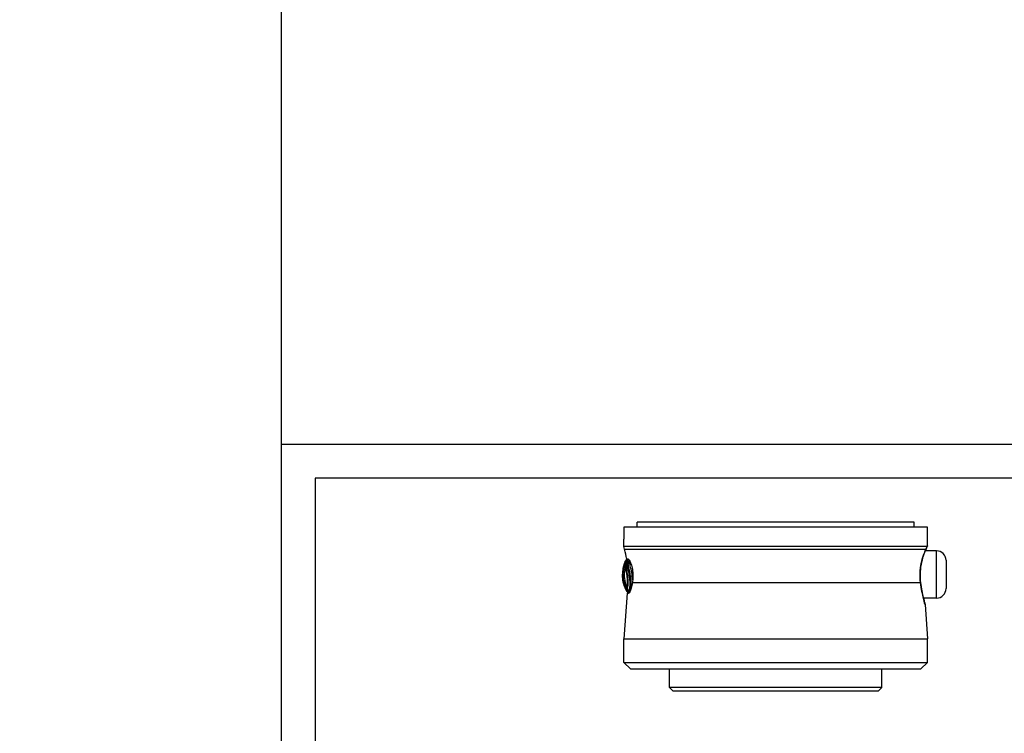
# Model space of a CAD drawing. Header units: millimetres. Extents: x 0 to 5219, y 0 to 2970.
# Tile 190 of 233: x 4127 to 4419, y 211 to 423. Entities that reach past the tile are written whole.
import ezdxf
from ezdxf.enums import TextEntityAlignment as Align

# ---------------------------------------------------------------- set-up
doc = ezdxf.new("R2010")
doc.units = ezdxf.units.MM
doc.header["$LTSCALE"] = 0.2
doc.layers.add('05_Section Line', color=3, linetype='Continuous')
doc.styles.add('Rainbow-2.5 Style', font='malgunsl.ttf')
doc.styles.add('Rainbow-5.0 Style', font='malgunsl.ttf')

# ---------------------------------------------------------------- blocks, each defined once
blk = doc.blocks.new('A$C869fea471123')
blk.add_lwpolyline([(0, 594), (841, 594), (841, 0), (0, 0)], close=True)
at = {"linetype": 'Continuous', "style": 'Rainbow-5.0 Style'}
for tag, p in [('PART_NAME', (743.885, 109.38)), ('DRAWING_NO', (729.868, 91.859)), ('REV', (803.455, 91.859)), ('제도', (768.414, 74.199)), ('DATE_1', (803.455, 74.199)), ('SCALE', (680.81, 69.082)), ('MATERIAL', (722.86, 69.082)), ('검도', (768.414, 60.182)), ('DATE_2', (803.455, 60.182)), ('승인', (768.414, 46.165)), ('DATE_3', (803.455, 46.165)), ('REFERENCE', (722.86, 41.049)), ('PAGE', (768.414, 32.288))]:
    blk.add_attdef(tag, text='', height=5.006, dxfattribs=at).set_placement(p, align=Align.MIDDLE_CENTER)
blk = doc.blocks.new('A$C7e42e72b')
for p, q in [((41.1, 50), (-41.1, 50)), ((-41.1, 48.5), (-41.1, 50)), ((41.1, 48.5), (41.1, 50)), ((-45, 48.5), (-45, 45.5)), ((45, 48.5), (-45, 48.5)), ((45, 42.95), (45, 48.5)), ((-45, 42.76), (-45, 45)), ((44.9, 42.76), (-45, 42.76)), ((-44.78, 41.95), (-45, 42.76)), ((-44.78, 41.95), (44.53, 41.95)), ((44.33, 41.5), (44.33, 41.5)), ((47.7, 41.5), (44.35, 41.5)), ((47.7, 27.5), (47.7, 41.5)), ((-43.73, 39.05), (-44.16, 39.05)), ((-43.81, 38.92), (-43.56, 38.92)), ((50.5, 38.7), (50.5, 30.3)), ((-42.48, 32.09), (42.93, 32.09)), ((-44.05, 28.95), (-45, 15.42)), ((-44.05, 28.95), (-43.62, 28.95)), ((43.79, 27.5), (43.79, 27.5)), ((47.7, 27.5), (43.81, 27.5)), ((44.29, 25.57), (45, 15.42)), ((-45, 15.42), (45, 15.42)), ((-45, 8.44), (-45, 15.42)), ((45, 8.44), (45, 15.42)), ((-45, 8.44), (45, 8.44)), ((-43.06, 6.5), (-45, 8.44)), ((-43.06, 6.5), (43.06, 6.5)), ((-31.5, 1), (-31.5, 6.5)), ((31.5, 1), (31.5, 6.5)), ((43.06, 6.5), (45, 8.44)), ((31.5, 1), (-31.5, 1)), ((-30.5, 0), (-31.5, 1)), ((-30.5, 0), (30.5, 0)), ((30.5, 0), (31.5, 1))]:
    blk.add_line(p, q)
for centre, radius, start, end in [((-73.76, 34.19), 30, 9.3302, 15), ((47.7, 38.7), 2.8, 0, 90), ((47.7, 30.3), 2.8, 270, 0)]:
    blk.add_arc(centre, radius, start, end)
for centre, major_axis, ratio, start_param, end_param in [((43.57, 42.21), (0.913, -0.408), 0.834776, 6.093501, 6.09388), ((43.57, 42.21), (0.913, -0.408), 0.834776, 0.000045, 0.186999), ((-45.3, 37.47), (-0.356, 0.199), 0.831402, 2.663698, 3.987093), ((-44.76, 37.42), (-0.421, 0.123), 0.70504, 2.378722, 3.696013), ((-45.25, 32.29), (0.68, 4.86), 0.118536, 6.11033, 6.189694), ((41.95, 32.02), (0.992, 0.129), 0.272992, 6.072165, 6.283186), ((41.95, 32.02), (0.992, 0.129), 0.272992, 0.000001, 0.000029), ((-44.96, 30.49), (0.089, 0.344), 0.999999, 4.712389, 6.036621), ((-44.49, 30.49), (-0.283, -0.228), 0.976663, 2.222442, 3.54912), ((-3.16, 28.87), (-41.46, 1.52), 0.006101, 6.130261, 6.161035), ((-33.57, 31.74), (11.08, -4.56), 0.720783, 3.806084, 3.905991), ((-33.08, 31.85), (-11.32, 4.32), 0.717713, 0.634987, 0.736919)]:
    blk.add_ellipse(centre, major_axis=major_axis, ratio=ratio, start_param=start_param, end_param=end_param)
for points, knots in [([(-45, 45.5), (-45, 45.44), (-45, 45.37), (-45, 45.25), (-45, 45.19), (-45, 45.1), (-45, 45.06), (-45, 45.01), (-45, 45), (-45, 45)], [-0.15067601, -0.15067601, -0.15067601, -0.15067601, -0.13184151, -0.13184151, -0.11300701, -0.11300701, -0.09417251, -0.09417251, -0.075338, -0.075338, -0.075338, -0.075338]), ([(42.93, 32.09), (42.68, 33.97), (42.78, 36.04), (43.15, 37.8), (43.52, 39.56), (44.1, 41), (44.53, 41.95)], [0, 0, 0, 0, 0.5, 0.5, 0.5, 1, 1, 1, 1]), ([(44.48, 41.8), (44.27, 41.32), (44.01, 40.69), (43.51, 39.22), (43.27, 38.36), (42.93, 36.55), (42.83, 35.59), (42.8, 33.8), (42.84, 32.95), (42.94, 32.15)], [0, 0, 0, 0, 0.299558, 0.299558, 0.604678, 0.604678, 0.889502, 0.889502, 1.141224, 1.141224, 1.141224, 1.141224]), ([(44.9, 42.76), (44.95, 42.76), (44.98, 42.88), (44.99, 42.92), (45, 42.94), (45, 42.95), (45, 42.95)], [0.0001826, 0.0001826, 0.0001826, 0.0001826, 0.3374037, 0.3374037, 0.3374037, 0.5000025, 0.5000025, 0.5000025, 0.5000025]), ([(-44.62, 38.46), (-44.66, 38.36), (-44.7, 38.26), (-44.73, 38.16), (-44.78, 38.02), (-44.83, 37.89), (-44.88, 37.75), (-44.9, 37.69), (-44.92, 37.63), (-44.94, 37.56)], [-1.0896743, -1.0896743, -1.0896743, -1.0896743, -0.7634499, -0.7634499, -0.7634499, -0.3184296, -0.3184296, -0.3184296, -0.1133023, -0.1133023, -0.1133023, -0.1133023]), ([(-44.31, 38.47), (-44.42, 38.46), (-44.49, 38.46), (-44.59, 38.46), (-44.62, 38.46), (-44.62, 38.46)], [35.720723, 35.720723, 35.720723, 35.720723, 38.259702, 38.259702, 40.798705, 40.798705, 40.798705, 40.798705]), ([(-44.42, 38.69), (-44.42, 38.69), (-44.4, 38.69), (-44.36, 38.69), (-44.31, 38.69), (-44.24, 38.69), (-44.15, 38.69), (-44.15, 38.69), (-44.15, 38.69), (-44.15, 38.69), (-44.06, 38.69), (-43.94, 38.75), (-43.83, 38.62), (-43.83, 38.62), (-43.83, 38.62), (-43.83, 38.62), (-43.78, 38.55), (-43.75, 38.43), (-43.72, 38.27), (-43.69, 38.1), (-43.68, 37.9), (-43.68, 37.64)], [27.547428, 27.547428, 27.547428, 27.547428, 29.915632, 29.915632, 29.915632, 32.28311, 32.28311, 32.28311, 32.293424, 32.293424, 32.293424, 34.650769, 34.650769, 34.650769, 34.666423, 34.666423, 34.666423, 35.852922, 35.852922, 35.852922, 37.038768, 37.038768, 37.038768, 37.038768]), ([(-44.03, 38.39), (-44.04, 38.4), (-44.04, 38.4), (-44.05, 38.41), (-44.09, 38.45), (-44.13, 38.47), (-44.17, 38.47), (-44.22, 38.48), (-44.27, 38.47), (-44.31, 38.47)], [33.655801, 33.655801, 33.655801, 33.655801, 33.760716, 33.760716, 33.760716, 34.688162, 34.688162, 34.688162, 35.7207, 35.7207, 35.7207, 35.7207]), ([(-43.88, 37.48), (-43.88, 37.51), (-43.88, 37.54), (-43.88, 37.61), (-43.88, 37.65), (-43.89, 37.73), (-43.89, 37.78), (-43.9, 37.87), (-43.9, 37.91), (-43.91, 37.98), (-43.92, 38.02), (-43.95, 38.19), (-43.98, 38.33), (-44.03, 38.39)], [0, 0, 0, 0, 0.0146911, 0.0146911, 0.0270405, 0.0270405, 0.0580232, 0.0580232, 0.077436, 0.077436, 0.1037284, 0.1037284, 0.1923821, 0.1923821, 0.1923821, 0.1923821]), ([(-43.54, 38.93), (-43.57, 38.92), (-43.61, 38.91), (-43.74, 38.92), (-43.89, 38.92), (-43.92, 38.92), (-43.92, 38.92)], [-88.15419, -88.15419, -88.15419, -88.15419, -87.395054, -87.395054, -85.022055, -82.649057, -82.649057, -82.649057, -82.649057]), ([(-43.73, 39.05), (-43.67, 39.05), (-43.61, 39.01), (-43.45, 38.83), (-43.34, 38.67), (-43.08, 38.15), (-42.9, 37.73), (-42.6, 36.73), (-42.48, 36.16), (-42.33, 34.98), (-42.29, 34.4), (-42.32, 33.22), (-42.38, 32.64), (-42.48, 32.09)], [-1.008807, -1.008807, -1.008807, -1.008807, -0.894314, -0.894314, -0.757357, -0.757357, -0.553933, -0.553933, -0.356896, -0.356896, -0.180196, -0.180196, -0.002003, -0.002003, -0.002003, -0.002003]), ([(-45.06, 37.16), (-45.22, 36.58), (-45.34, 36.01), (-45.4, 35.45), (-45.58, 33.99), (-45.44, 32.6), (-44.97, 31.26), (-44.92, 31.11), (-44.86, 30.95), (-44.79, 30.8)], [0.073579, 0.073579, 0.073579, 0.073579, 1.773456, 1.773456, 1.773456, 6.187837, 6.187837, 6.187837, 6.697304, 6.697304, 6.697304, 6.697304]), ([(-44.49, 30.81), (-44.69, 31.29), (-44.84, 31.79), (-44.96, 32.28), (-45.08, 32.85), (-45.16, 33.43), (-45.17, 34.02), (-45.2, 34.84), (-45.11, 35.67), (-44.92, 36.53), (-44.87, 36.74), (-44.82, 36.96), (-44.75, 37.17)], [1.942734, 1.942734, 1.942734, 1.942734, 3.510907, 3.510907, 3.510907, 5.294969, 5.294969, 5.294969, 7.771433, 7.771433, 7.771433, 8.384461, 8.384461, 8.384461, 8.384461]), ([(-45.06, 37.16), (-45.06, 37.16), (-45.05, 37.16), (-45.02, 37.16), (-45, 37.16), (-44.97, 37.16), (-44.92, 37.17), (-44.88, 37.17), (-44.82, 37.17), (-44.75, 37.17)], [0, 0, 0, 0, 1.709554, 1.709554, 1.709554, 3.419104, 3.419104, 3.419104, 5.066451, 5.066451, 5.066451, 5.066451]), ([(-44.94, 37.56), (-44.94, 37.57), (-44.91, 37.56), (-44.84, 37.57), (-44.81, 37.57), (-44.73, 37.57), (-44.68, 37.58), (-44.63, 37.58)], [-0.4980541, -0.4980541, -0.4980541, -0.4980541, -0.2482966, -0.2482966, -0.1249533, -0.1249533, -0.0001115, -0.0001115, -0.0001115, -0.0001115]), ([(-44.48, 37.06), (-44.54, 36.86), (-44.59, 36.66), (-44.63, 36.45), (-44.81, 35.63), (-44.9, 34.8), (-44.87, 33.97), (-44.87, 33.95), (-44.87, 33.94), (-44.87, 33.93), (-44.83, 33.08), (-44.68, 32.24), (-44.4, 31.44), (-44.35, 31.26), (-44.28, 31.09), (-44.21, 30.92)], [-8.25646, -8.25646, -8.25646, -8.25646, -7.624618, -7.624618, -7.624618, -5.1247, -5.1247, -5.1247, -5.082989, -5.082989, -5.082989, -2.541442, -2.541442, -2.541442, -1.992945, -1.992945, -1.992945, -1.992945]), ([(-44.75, 37.17), (-44.75, 37.17), (-44.75, 37.17), (-44.68, 37.17), (-44.6, 37.19), (-44.52, 37.12)], [5.066455, 5.066455, 5.066455, 5.066455, 5.128657, 5.128657, 6.83821, 6.83821, 6.83821, 6.83821]), ([(-44.63, 37.58), (-44.62, 37.58), (-44.61, 37.58), (-44.6, 37.58), (-44.59, 37.58), (-44.59, 37.58), (-44.59, 37.58), (-44.58, 37.58), (-44.56, 37.58), (-44.55, 37.57), (-44.53, 37.57), (-44.52, 37.57), (-44.5, 37.57), (-44.49, 37.57), (-44.47, 37.56), (-44.45, 37.56), (-44.44, 37.55), (-44.42, 37.54), (-44.41, 37.53), (-44.39, 37.51), (-44.38, 37.49), (-44.36, 37.47)], [4.856578, 4.856578, 4.856578, 4.856578, 5.128657, 5.128657, 5.128657, 5.185049, 5.185049, 5.185049, 5.513346, 5.513346, 5.513346, 5.841966, 5.841966, 5.841966, 6.171736, 6.171736, 6.171736, 6.503514, 6.503514, 6.503514, 6.83821, 6.83821, 6.83821, 6.83821]), ([(-44.48, 37.06), (-44.39, 36.89), (-44.35, 36.46), (-44.33, 35.93), (-44.32, 35.63), (-44.28, 35.3), (-44.24, 34.95), (-44.23, 34.86), (-44.22, 34.76), (-44.21, 34.67)], [7.141582, 7.141582, 7.141582, 7.141582, 9.362054, 9.362054, 9.362054, 10.573628, 10.573628, 10.573628, 10.889931, 10.889931, 10.889931, 10.889931]), ([(-44.36, 37.47), (-44.24, 37.29), (-44.23, 36.72), (-44.18, 36.03), (-44.15, 35.63), (-44.1, 35.16), (-44.03, 34.67), (-43.99, 34.32), (-43.94, 33.97), (-43.9, 33.61), (-43.79, 32.76), (-43.74, 31.95), (-43.81, 31.36), (-43.86, 30.94), (-43.94, 30.65), (-44.03, 30.51)], [6.83821, 6.83821, 6.83821, 6.83821, 9.362067, 9.362067, 9.362067, 10.842339, 10.842339, 10.842339, 11.887217, 11.887217, 11.887217, 14.411544, 14.411544, 14.411544, 16.204654, 16.204654, 16.204654, 16.204654]), ([(-43.54, 29.59), (-43.41, 29.73), (-43.29, 30.15), (-43.14, 31.34), (-43.13, 32.11), (-43.26, 33.36), (-43.33, 33.79), (-43.44, 34.64), (-43.49, 35.05), (-43.64, 35.84), (-43.75, 36.21), (-43.87, 36.9), (-43.89, 37.21), (-43.88, 37.48)], [20.788081, 20.788081, 20.788081, 20.788081, 23.444982, 23.444982, 26.101901, 26.101901, 27.43036, 27.43036, 28.758819, 28.758819, 30.087278, 30.087278, 31.415738, 31.415738, 31.415738, 31.415738]), ([(-43.07, 34.02), (-43.11, 34.37), (-43.16, 34.71), (-43.22, 35.04), (-43.27, 35.37), (-43.34, 35.7), (-43.42, 36.01), (-43.42, 36.01), (-43.43, 36.02), (-43.43, 36.02), (-43.59, 36.64), (-43.71, 37.2), (-43.68, 37.64)], [-41.323422, -41.323422, -41.323422, -41.323422, -40.272392, -40.272392, -40.272392, -39.2015, -39.2015, -39.2015, -39.181422, -39.181422, -39.181422, -37.039421, -37.039421, -37.039421, -37.039421]), ([(-42.48, 34.03), (-42.57, 34.74), (-42.7, 35.45), (-42.87, 36.09), (-43.04, 36.73), (-43.21, 37.31), (-43.19, 37.78)], [-96.425052, -96.425052, -96.425052, -96.425052, -94.283051, -94.283051, -94.283051, -92.14105, -92.14105, -92.14105, -92.14105]), ([(-44.21, 34.67), (-44.18, 34.37), (-44.14, 34.06), (-44.08, 33.56), (-44.06, 33.37), (-44.05, 33.18)], [10.889931, 10.889931, 10.889931, 10.889931, 11.886462, 11.886462, 12.517617, 12.517617, 12.517617, 12.517617]), ([(-44.05, 33.18), (-44, 32.62), (-43.99, 32.1), (-44.07, 31.33), (-44.14, 31.06), (-44.21, 30.92)], [12.517617, 12.517617, 12.517617, 12.517617, 14.410588, 14.410588, 16.122673, 16.122673, 16.122673, 16.122673]), ([(-43.07, 34.02), (-43.07, 34.02), (-43.07, 34.01), (-43.07, 34.01), (-43.02, 33.66), (-42.98, 33.31), (-42.95, 32.97), (-42.89, 32.21), (-42.88, 31.5), (-42.93, 30.92), (-42.93, 30.92), (-42.93, 30.91), (-42.93, 30.91), (-43.01, 30.06), (-43.17, 29.48), (-43.35, 29.36), (-43.35, 29.36), (-43.35, 29.36), (-43.35, 29.36), (-43.44, 29.31), (-43.52, 29.29), (-43.59, 29.29), (-43.66, 29.3), (-43.73, 29.31), (-43.77, 29.3), (-43.82, 29.29), (-43.86, 29.29), (-43.88, 29.29), (-43.91, 29.29), (-43.92, 29.29), (-43.92, 29.29)], [-13.766731, -13.766731, -13.766731, -13.766731, -13.746995, -13.746995, -13.746995, -12.677572, -12.677572, -12.677572, -10.325221, -10.325221, -10.325221, -10.30933, -10.30933, -10.30933, -6.88347, -6.88347, -6.88347, -6.871665, -6.871665, -6.871665, -5.161042, -5.161042, -5.161042, -3.441356, -3.441356, -3.441356, -1.714274, -1.714274, -1.714274, 0, 0, 0, 0]), ([(-42.37, 32.87), (-42.37, 32.9), (-42.39, 33.28), (-42.43, 33.67), (-42.48, 34.03)], [-97.578245, -97.578245, -97.578245, -97.578245, -97.495612, -96.425052, -96.425052, -96.425052, -96.425052]), ([(42.94, 32.15), (43.06, 31.28), (43.2, 30.45), (43.49, 28.91), (43.64, 28.21), (43.92, 27.04), (44.04, 26.57), (44.16, 26.1), (44.2, 25.98), (44.23, 25.86), (44.24, 25.83), (44.25, 25.8), (44.25, 25.79), (44.25, 25.78), (44.25, 25.78), (44.25, 25.78), (44.25, 25.78), (44.25, 25.78)], [0, 0, 0, 0, 0.274315, 0.274315, 0.562905, 0.562905, 0.858069, 0.858069, 1.009002, 1.009002, 1.084664, 1.084664, 1.121817, 1.121817, 1.139947, 1.139947, 1.144153, 1.144153, 1.144153, 1.144153]), ([(-44.31, 30.41), (-44.36, 30.41), (-44.41, 30.41), (-44.49, 30.41), (-44.52, 30.41), (-44.59, 30.4), (-44.62, 30.4), (-44.62, 30.4)], [-0.5003967, -0.5003967, -0.5003967, -0.5003967, -0.3749442, -0.3749442, -0.2498089, -0.2498089, 0, 0, 0, 0]), ([(-44.32, 30.81), (-44.35, 30.81), (-44.38, 30.81), (-44.44, 30.81), (-44.46, 30.81), (-44.49, 30.81)], [0, 0, 0, 0, 0.0569111, 0.0569111, 0.1273668, 0.1273668, 0.1273668, 0.1273668]), ([(-44.21, 30.92), (-44.23, 30.89), (-44.24, 30.87), (-44.26, 30.85), (-44.27, 30.83), (-44.29, 30.82), (-44.3, 30.82), (-44.31, 30.82), (-44.31, 30.81), (-44.32, 30.81)], [16.1226828, 16.1226828, 16.1226828, 16.1226828, 16.4885012, 16.4885012, 16.4885012, 16.8511653, 16.8511653, 16.8511653, 16.9347143, 16.9347143, 16.9347143, 16.9347143]), ([(-44.15, 29.5), (-44.15, 29.5), (-44.14, 29.5), (-44.11, 29.5), (-44.09, 29.5), (-44.05, 29.5), (-44.01, 29.51), (-43.96, 29.51), (-43.9, 29.51), (-43.84, 29.51)], [13.589461, 13.589461, 13.589461, 13.589461, 15.291102, 15.291102, 15.291102, 16.992719, 16.992719, 16.992719, 18.712231, 18.712231, 18.712231, 18.712231]), ([(-44.03, 30.51), (-44.05, 30.48), (-44.06, 30.46), (-44.08, 30.45), (-44.1, 30.43), (-44.11, 30.42), (-44.13, 30.42), (-44.13, 30.41), (-44.13, 30.41), (-44.14, 30.41)], [16.2046565, 16.2046565, 16.2046565, 16.2046565, 16.5350251, 16.5350251, 16.5350251, 16.8635253, 16.8635253, 16.8635253, 16.9347143, 16.9347143, 16.9347143, 16.9347143]), ([(-42.48, 32.09), (-42.58, 31.48), (-42.72, 30.92), (-42.98, 30.02), (-43.13, 29.63), (-43.4, 29.09), (-43.52, 28.96), (-43.62, 28.95), (-43.62, 28.95), (-43.62, 28.95)], [0.1977937, 0.1977937, 0.1977937, 0.1977937, 0.387441, 0.387441, 0.5821596, 0.5821596, 0.7768781, 0.7768781, 0.7818888, 0.7818888, 0.7818888, 0.7818888]), ([(44.29, 25.57), (44.29, 25.57), (44.1, 26.21), (43.54, 28.53), (43.18, 30.19), (42.93, 32.09)], [0.5004744, 0.5004744, 0.5004744, 0.5004744, 0.75, 0.75, 1, 1, 1, 1]), ([(43.81, 27.5), (43.94, 26.96), (44.05, 26.54), (44.17, 26.09), (44.2, 25.97), (44.23, 25.85), (44.24, 25.82), (44.25, 25.8), (44.25, 25.79), (44.25, 25.78), (44.25, 25.78), (44.25, 25.78), (44.25, 25.78), (44.25, 25.78), (44.25, 25.78), (44.25, 25.78), (44.25, 25.78), (44.25, 25.77), (44.25, 25.77), (44.26, 25.77), (44.26, 25.77), (44.26, 25.77), (44.26, 25.76), (44.26, 25.75), (44.26, 25.74), (44.28, 25.68), (44.28, 25.64), (44.29, 25.58), (44.29, 25.58), (44.29, 25.57)], [0.5846416, 0.5846416, 0.5846416, 0.5846416, 0.8613113, 0.8613113, 1.0105651, 1.0105651, 1.0853397, 1.0853397, 1.122054, 1.122054, 1.1399903, 1.1399903, 1.1487767, 1.1487767, 1.1532307, 1.1532307, 1.1549493, 1.1549493, 1.1558139, 1.1558139, 1.1562454, 1.1562454, 1.1571231, 1.1571231, 1.1606312, 1.1606312, 1.174389, 1.174389, 1.1766412, 1.1766412, 1.1766412, 1.1766412])]:
    blk.add_open_spline(points, degree=3, knots=knots)
for points in [[(44.93, 42.77), (44.83, 42.56), (44.67, 42.23), (44.48, 41.8)], [(44.53, 41.95), (44.68, 42.28), (44.8, 42.55), (44.9, 42.76)], [(45, 42.95), (45, 42.95), (45, 42.95), (44.99, 42.93)], [(-44.63, 37.58), (-44.54, 37.88), (-44.43, 38.18), (-44.31, 38.47)], [(-44.42, 38.69), (-44.49, 38.61), (-44.55, 38.54), (-44.62, 38.46)], [(-43.92, 38.92), (-44.1, 38.92), (-44.3, 38.83), (-44.42, 38.69)], [(-44.03, 38.39), (-44.15, 38.09), (-44.26, 37.78), (-44.36, 37.47)], [(-43.92, 38.92), (-43.92, 38.92), (-43.92, 38.92), (-43.92, 38.92)], [(-43.19, 37.78), (-43.18, 38.02), (-43.18, 38.23), (-43.2, 38.4)], [(-43.69, 37.64), (-43.75, 37.59), (-43.82, 37.53), (-43.88, 37.48)], [(-43.68, 37.64), (-43.56, 37.71), (-43.35, 37.78), (-43.19, 37.78)], [(-42.48, 34.03), (-42.66, 34.03), (-42.92, 34.02), (-43.07, 34.02)], [(-44.49, 30.81), (-44.69, 30.81), (-44.79, 30.8), (-44.79, 30.8)], [(-44.62, 30.4), (-44.48, 30.1), (-44.32, 29.8), (-44.15, 29.5)], [(-44.15, 29.5), (-44.07, 29.43), (-43.99, 29.36), (-43.92, 29.29)], [(-43.92, 29.29), (-43.8, 29.18), (-43.6, 29.1), (-43.44, 29.08)], [(-43.84, 29.51), (-43.78, 29.51), (-43.72, 29.51), (-43.65, 29.52)], [(-43.65, 29.52), (-43.62, 29.53), (-43.58, 29.55), (-43.54, 29.59)]]:
    blk.add_open_spline(points, degree=3)
blk = doc.blocks.new('A$C04cd0c3c1123')
blk.add_lwpolyline([(0, 0), (420, 0), (420, 297), (0, 297)], close=True)
at = {"layer": '05_Section Line', "linetype": 'Continuous'}
blk.add_lwpolyline([(410, 10), (410, 287), (10, 287), (10, 10)], close=True, dxfattribs=at)
at = {"linetype": 'Continuous', "style": 'Rainbow-2.5 Style'}
for tag, p in [('PART_NAME', (371.5, 54.62)), ('DRAWING_NO', (364.5, 45.87)), ('REV', (401.25, 45.87)), ('제도', (383.75, 37.06)), ('DATE_1', (401.25, 37.06)), ('SCALE', (340, 34.5)), ('MATERIAL', (361, 34.5)), ('검도', (383.75, 30.06)), ('DATE_2', (401.25, 30.06)), ('승인', (383.75, 23.06)), ('DATE_3', (401.25, 23.06)), ('REFERENCE', (361, 20.5)), ('PAGE', (383.75, 16.12))]:
    blk.add_attdef(tag, text='', height=2.5, dxfattribs=at).set_placement(p, align=Align.MIDDLE_CENTER)

msp = doc.modelspace()

# ---------------------------------------------------------------- block references
at = {"xscale": 5, "yscale": 5, "zscale": 5}
msp.add_blockref('A$C869fea471123', (0, 0), dxfattribs=at)
for name, p in [('A$C04cd0c3c1123', (4205, 0)), ('A$C7e42e72b', (4351.564, 224.01))]:
    msp.add_blockref(name, p)

doc.saveas('drawing.dxf')
